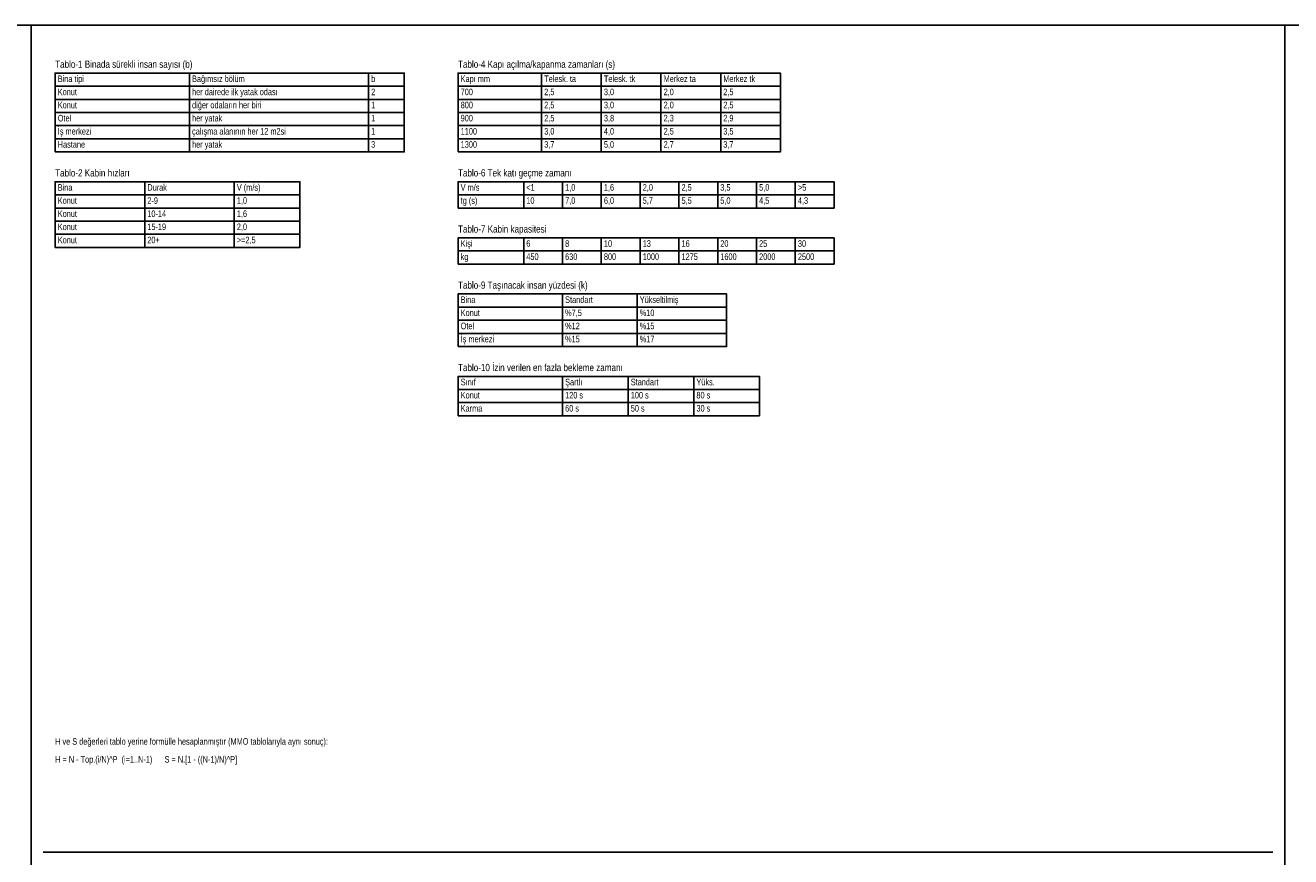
# Model space of a CAD drawing. Header units: centimetres. Extents: x 0 to 15445, y -30 to 2970.
# Tile 16 of 34: x 5240 to 7360, y 1578 to 2970. Entities that reach past the tile are written whole.
import ezdxf

# ---------------------------------------------------------------- set-up
doc = ezdxf.new("R2010")
doc.units = ezdxf.units.CM
for name, color, linetype in [('ASN-ANTET', 4, 'CONTINUOUS'), ('ASN-BASLIK', 5, 'CONTINUOUS'), ('ASN-CERCEVE', 7, 'CONTINUOUS'), ('ASN-TABLO', 4, 'CONTINUOUS'), ('ASN-YAZI', 4, 'CONTINUOUS')]:
    doc.layers.add(name, color=color, linetype=linetype)
doc.styles.get("Standard").update_dxf_attribs({"font": 'arial.ttf', "width": 0.8})

msp = doc.modelspace()

# ---------------------------------------------------------------- linework, layer by layer
at = {"layer": 'ASN-ANTET'}
msp.add_line((5270, 1585), (7330, 1585), dxfattribs=at)
at = {"layer": 'ASN-CERCEVE'}
for p, q in [((5250, 0), (5250, 2970)), ((7350, 0), (7350, 2970))]:
    msp.add_line(p, q, dxfattribs=at)
for points in [[(0, 0), (15445, 0), (15445, 2970), (0, 2970)], [(100, 0), (15420, 0), (15420, 2970), (100, 2970)]]:
    msp.add_lwpolyline(points, close=True, dxfattribs=at)
at = {"layer": 'ASN-TABLO'}
for p, q in [((5515, 2890), (5515, 2758)), ((5815, 2890), (5815, 2758)), ((6105, 2890), (6105, 2758)), ((6205, 2890), (6205, 2758)), ((6305, 2890), (6305, 2758)), ((6405, 2890), (6405, 2758)), ((5290, 2868), (5875, 2868)), ((5965, 2868), (6505, 2868)), ((5290, 2846), (5875, 2846)), ((5965, 2846), (6505, 2846)), ((5290, 2824), (5875, 2824)), ((5965, 2824), (6505, 2824)), ((5290, 2802), (5875, 2802)), ((5965, 2802), (6505, 2802)), ((5290, 2780), (5875, 2780)), ((5965, 2780), (6505, 2780)), ((5440, 2708), (5440, 2598)), ((5590, 2708), (5590, 2598)), ((6075, 2708), (6075, 2664)), ((6140, 2708), (6140, 2664)), ((6205, 2708), (6205, 2664)), ((6270, 2708), (6270, 2664)), ((6335, 2708), (6335, 2664)), ((6400, 2708), (6400, 2664)), ((6465, 2708), (6465, 2664)), ((6530, 2708), (6530, 2664)), ((5290, 2686), (5700, 2686)), ((5965, 2686), (6595, 2686)), ((5290, 2664), (5700, 2664)), ((5290, 2642), (5700, 2642)), ((5290, 2620), (5700, 2620)), ((6075, 2614), (6075, 2570)), ((6140, 2614), (6140, 2570)), ((6205, 2614), (6205, 2570)), ((6270, 2614), (6270, 2570)), ((6335, 2614), (6335, 2570)), ((6400, 2614), (6400, 2570)), ((6465, 2614), (6465, 2570)), ((6530, 2614), (6530, 2570)), ((5965, 2592), (6595, 2592)), ((6140, 2520), (6140, 2432)), ((6265, 2520), (6265, 2432)), ((5965, 2498), (6415, 2498)), ((5965, 2476), (6415, 2476)), ((5965, 2454), (6415, 2454)), ((6140, 2382), (6140, 2316)), ((6250, 2382), (6250, 2316)), ((6360, 2382), (6360, 2316)), ((5965, 2360), (6470, 2360)), ((5965, 2338), (6470, 2338))]:
    msp.add_line(p, q, dxfattribs=at)
for points in [[(5290, 2758), (5875, 2758), (5875, 2890), (5290, 2890)], [(5965, 2758), (6505, 2758), (6505, 2890), (5965, 2890)], [(5290, 2598), (5700, 2598), (5700, 2708), (5290, 2708)], [(5965, 2664), (6595, 2664), (6595, 2708), (5965, 2708)], [(5965, 2570), (6595, 2570), (6595, 2614), (5965, 2614)], [(5965, 2432), (6415, 2432), (6415, 2520), (5965, 2520)], [(5965, 2316), (6470, 2316), (6470, 2382), (5965, 2382)]]:
    msp.add_lwpolyline(points, close=True, dxfattribs=at)

# ---------------------------------------------------------------- texts
at = {"layer": 'ASN-BASLIK', "width": 0.8}
for s, height, p in [('Tablo-1 Binada sürekli insan sayısı (b)', 12.1, (5290, 2898.8)), ('Tablo-4 Kapı açılma/kapanma zamanları (s)', 12.1, (5965, 2898.8)), ('Bina tipi', 11, (5294.4, 2875)), ('Bağımsız bölüm', 11, (5519.4, 2875)), ('b', 11, (5819.4, 2875)), ('Kapı mm', 11, (5969.4, 2875)), ('Telesk. ta', 11, (6109.4, 2875)), ('Telesk. tk', 11, (6209.4, 2875)), ('Merkez ta', 11, (6309.4, 2875)), ('Merkez tk', 11, (6409.4, 2875)), ('Tablo-2 Kabin hızları', 12.1, (5290, 2716.8)), ('Tablo-6 Tek katı geçme zamanı', 12.1, (5965, 2716.8)), ('Bina', 11, (5294.4, 2693)), ('Durak', 11, (5444.4, 2693)), ('V (m/s)', 11, (5594.4, 2693)), ('V m/s', 11, (5969.4, 2693)), ('<1', 11, (6079.4, 2693)), ('1,0', 11, (6144.4, 2693)), ('1,6', 11, (6209.4, 2693)), ('2,0', 11, (6274.4, 2693)), ('2,5', 11, (6339.4, 2693)), ('3,5', 11, (6404.4, 2693)), ('5,0', 11, (6469.4, 2693)), ('>5', 11, (6534.4, 2693)), ('Tablo-7 Kabin kapasitesi', 12.1, (5965, 2622.8)), ('Kişi', 11, (5969.4, 2599)), ('6', 11, (6079.4, 2599)), ('8', 11, (6144.4, 2599)), ('10', 11, (6209.4, 2599)), ('13', 11, (6274.4, 2599)), ('16', 11, (6339.4, 2599)), ('20', 11, (6404.4, 2599)), ('25', 11, (6469.4, 2599)), ('30', 11, (6534.4, 2599)), ('Tablo-9 Taşınacak insan yüzdesi (k)', 12.1, (5965, 2528.8)), ('Bina', 11, (5969.4, 2505)), ('Standart', 11, (6144.4, 2505)), ('Yükseltilmiş', 11, (6269.4, 2505)), ('Tablo-10 İzin verilen en fazla bekleme zamanı', 12.1, (5965, 2390.8)), ('Sınıf', 11, (5969.4, 2367)), ('Şartlı', 11, (6144.4, 2367)), ('Standart', 11, (6254.4, 2367)), ('Yüks.', 11, (6364.4, 2367))]:
    msp.add_text(s, height=height, dxfattribs=at).set_placement(p)
at = {"layer": 'ASN-TABLO', "width": 0.8}
for s, p in [('Konut', (5294.4, 2853)), ('her dairede ilk yatak odası', (5519.4, 2853)), ('2', (5819.4, 2853)), ('700', (5969.4, 2853)), ('2,5', (6109.4, 2853)), ('3,0', (6209.4, 2853)), ('2,0', (6309.4, 2853)), ('2,5', (6409.4, 2853)), ('Konut', (5294.4, 2831)), ('diğer odaların her biri', (5519.4, 2831)), ('1', (5819.4, 2831)), ('800', (5969.4, 2831)), ('2,5', (6109.4, 2831)), ('3,0', (6209.4, 2831)), ('2,0', (6309.4, 2831)), ('2,5', (6409.4, 2831)), ('Otel', (5294.4, 2809)), ('her yatak', (5519.4, 2809)), ('1', (5819.4, 2809)), ('900', (5969.4, 2809)), ('2,5', (6109.4, 2809)), ('3,8', (6209.4, 2809)), ('2,3', (6309.4, 2809)), ('2,9', (6409.4, 2809)), ('İş merkezi', (5294.4, 2787)), ('çalışma alanının her 12 m2si', (5519.4, 2787)), ('1', (5819.4, 2787)), ('1100', (5969.4, 2787)), ('3,0', (6109.4, 2787)), ('4,0', (6209.4, 2787)), ('2,5', (6309.4, 2787)), ('3,5', (6409.4, 2787)), ('Hastane', (5294.4, 2765)), ('her yatak', (5519.4, 2765)), ('3', (5819.4, 2765)), ('1300', (5969.4, 2765)), ('3,7', (6109.4, 2765)), ('5,0', (6209.4, 2765)), ('2,7', (6309.4, 2765)), ('3,7', (6409.4, 2765)), ('Konut', (5294.4, 2671)), ('2-9', (5444.4, 2671)), ('1,0', (5594.4, 2671)), ('tg (s)', (5969.4, 2671)), ('10', (6079.4, 2671)), ('7,0', (6144.4, 2671)), ('6,0', (6209.4, 2671)), ('5,7', (6274.4, 2671)), ('5,5', (6339.4, 2671)), ('5,0', (6404.4, 2671)), ('4,5', (6469.4, 2671)), ('4,3', (6534.4, 2671)), ('Konut', (5294.4, 2649)), ('10-14', (5444.4, 2649)), ('1,6', (5594.4, 2649)), ('Konut', (5294.4, 2627)), ('15-19', (5444.4, 2627)), ('2,0', (5594.4, 2627)), ('Konut', (5294.4, 2605)), ('20+', (5444.4, 2605)), ('>=2,5', (5594.4, 2605)), ('kg', (5969.4, 2577)), ('450', (6079.4, 2577)), ('630', (6144.4, 2577)), ('800', (6209.4, 2577)), ('1000', (6274.4, 2577)), ('1275', (6339.4, 2577)), ('1600', (6404.4, 2577)), ('2000', (6469.4, 2577)), ('2500', (6534.4, 2577)), ('Konut', (5969.4, 2483)), ('%7,5', (6144.4, 2483)), ('%10', (6269.4, 2483)), ('Otel', (5969.4, 2461)), ('%12', (6144.4, 2461)), ('%15', (6269.4, 2461)), ('İş merkezi', (5969.4, 2439)), ('%15', (6144.4, 2439)), ('%17', (6269.4, 2439)), ('Konut', (5969.4, 2345)), ('120 s', (6144.4, 2345)), ('100 s', (6254.4, 2345)), ('80 s', (6364.4, 2345)), ('Karma', (5969.4, 2323)), ('60 s', (6144.4, 2323)), ('50 s', (6254.4, 2323)), ('30 s', (6364.4, 2323))]:
    msp.add_text(s, height=11, dxfattribs=at).set_placement(p)
at = {"layer": 'ASN-YAZI', "width": 0.8}
for s, p in [('H ve S değerleri tablo yerine formülle hesaplanmıştır (MMO tablolarıyla aynı sonuç):', (5290, 1765)), ('H = N - Top.(i/N)^P  (i=1..N-1)      S = N.[1 - ((N-1)/N)^P]', (5290, 1735))]:
    msp.add_text(s, height=11, dxfattribs=at).set_placement(p)

doc.saveas('drawing.dxf')
